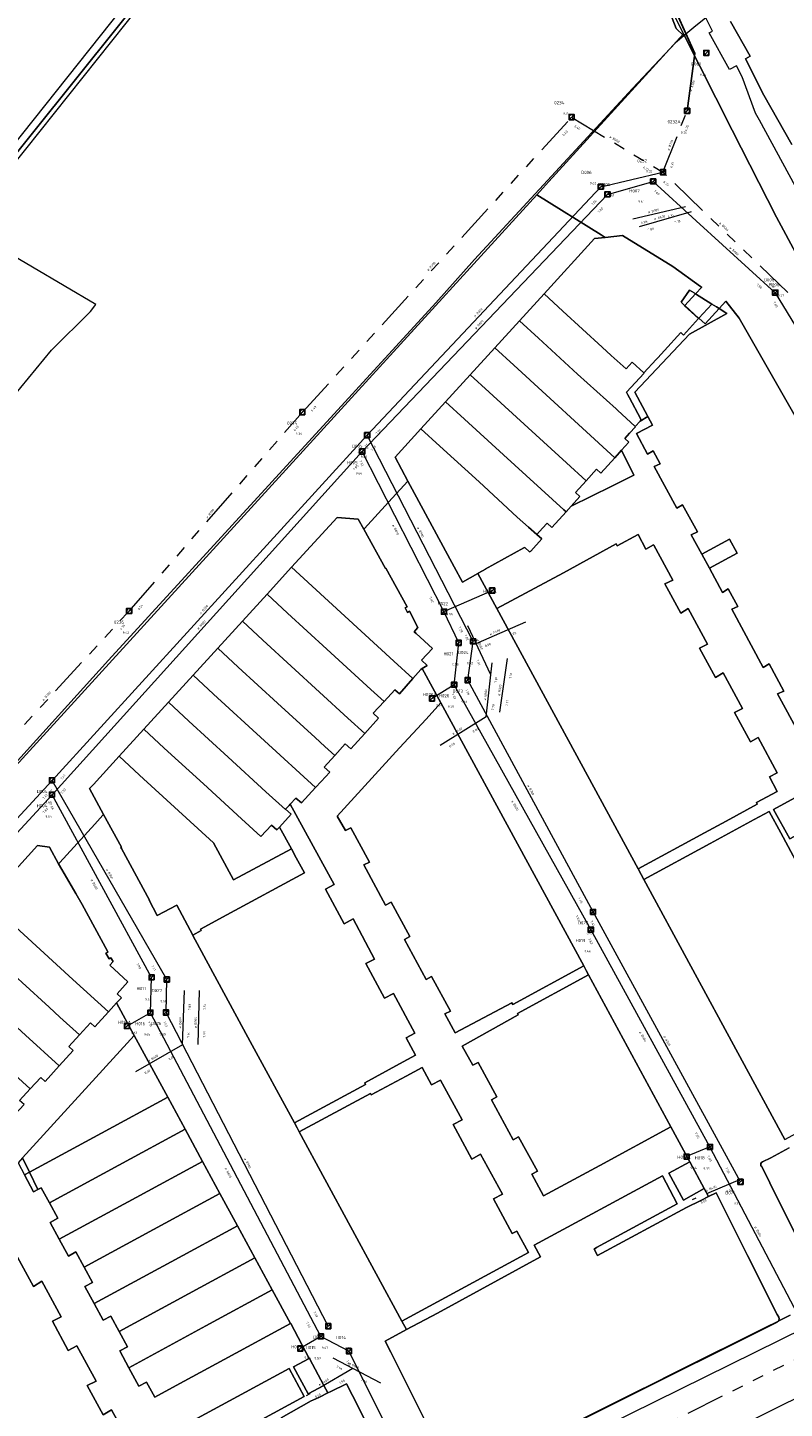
# Model space of a CAD drawing. Header units: metres. Extents: x 163628 to 167855, y 402678 to 405435.
# Tile 213 of 256: x 165188 to 165306, y 403200 to 403415. Entities that reach past the tile are written whole.
import ezdxf

# ---------------------------------------------------------------- set-up
doc = ezdxf.new("R2010")
doc.units = ezdxf.units.M
doc.linetypes.add('X-CA190022.004-UO-WHM_Riolering gemeente_NLCS_v0.2$0$RI-GWA', pattern=[18.45, 6, -1.8, 1.75, -1.8, 1.75, -1.8, 1.75, -1.8])
doc.layers.get('0').update_dxf_attribs({"lineweight": 25})
for name, color, linetype, lineweight in [('X-CA190022.004-UO-BGT_Ondergrond$0$GE_471_BTDBouwland_Vlak_GEM', 253, 'Continuous', 9), ('X-CA190022.004-UO-BGT_Ondergrond$0$GE_504_WTDWaterloop_sloot_Vlak_GEM', 253, 'Continuous', 9), ('X-CA190022.004-UO-BGT_Ondergrond$0$GE_541_OWTOever_slootkant_Vlak_GEM', 253, 'Continuous', 9), ('X-CA190022.004-UO-KAD_Percelen$0$B-WE-KG-GRENS_PERCEEL-GV', 150, 'Continuous', 9), ('X-CA190022.004-UO-WHM_Riolering gemeente - drukleidingen_v0.1$0$Riool_onder_druk_asbestcement_leidingen_300_hgml', 214, 'X-CA190022.004-UO-WHM_Riolering gemeente - drukleidingen_v0.1$0$1-200 PERSLEIDING', 25), ('X-CA190022.004-UO-WHM_Riolering gemeente_NLCS_v0.2$0$B-WE-RI-BOB-T18', 214, 'Continuous', 15), ('X-CA190022.004-UO-WHM_Riolering gemeente_NLCS_v0.2$0$B-WE-RI-DIAMETER-T18', 214, 'Continuous', 15), ('X-CA190022.004-UO-WHM_Riolering gemeente_NLCS_v0.2$0$B-WE-RI-GWA_TRANSPORTLEIDING-G', 214, 'X-CA190022.004-UO-WHM_Riolering gemeente_NLCS_v0.2$0$RI-GWA', 15), ('X-CA190022.004-UO-WHM_Riolering gemeente_NLCS_v0.2$0$B-WE-RI-HWA_TRANSPORTLEIDING-G', 214, 'X-CA190022.004-UO-WHM_Riolering gemeente_NLCS_v0.2$0$1-200 HEMELWATER', 15), ('X-CA190022.004-UO-WHM_Riolering gemeente_NLCS_v0.2$0$B-WE-RI-PUT-S', 214, 'Continuous', 15), ('X-CA190022.004-UO-WHM_Riolering gemeente_NLCS_v0.2$0$B-WE-RI-PUTDEKSELHOOGTE-T18', 214, 'Continuous', 15), ('X-CA190022.004-UO-WHM_Riolering gemeente_NLCS_v0.2$0$B-WE-RI-PUTNUMMER-T25', 214, 'Continuous', 15), ('X-CA190022.004-UO-WHM_Riolering gemeente_NLCS_v0.2$0$B-WE-RI-VWA_TRANSPORTLEIDING-G', 214, 'X-CA190022.004-UO-WHM_Riolering gemeente_NLCS_v0.2$0$1-200 VUILWATER', 15)]:
    doc.layers.add(name, color=color, linetype=linetype, lineweight=lineweight)
doc.styles.add('X-CA190022.004-UO-WHM_Riolering gemeente - drukleidingen_v0.1$0$NLCS-ISO', font='NLCS-ISO.ttf')
doc.styles.add('X-CA190022.004-UO-WHM_Riolering gemeente_NLCS_v0.2$0$NLCS-ISO', font='NLCS-ISO.ttf')
doc.styles.add('X-CA190022.004-UO-WHM_Riolering gemeente_NLCS_v0.2$0$NLCS-ISO-M200-T18', font='NLCS-ISO.ttf', dxfattribs={"height": 0.36})
doc.styles.add('X-CA190022.004-UO-WHM_Riolering gemeente_NLCS_v0.2$0$NLCS-ISO-M200-T25', font='NLCS-ISO.ttf', dxfattribs={"height": 0.5})
doc.linetypes.add('X-CA190022.004-UO-WHM_Riolering gemeente - drukleidingen_v0.1$0$1-200 PERSLEIDING', pattern='A,1.5,-0.6,["PERS",X-CA190022.004-UO-WHM_Riolering gemeente - drukleidingen_v0.1$0$NLCS-ISO,S=0.24,R=0,X=-0.5,Y=-0.12],-0.65', length=2.75)
doc.linetypes.add('X-CA190022.004-UO-WHM_Riolering gemeente_NLCS_v0.2$0$1-200 HEMELWATER', pattern='A,1.5,-0.6,["HWA",X-CA190022.004-UO-WHM_Riolering gemeente_NLCS_v0.2$0$NLCS-ISO,S=0.24,R=0,X=-0.5,Y=-0.12],-0.3', length=2.4)
doc.linetypes.add('X-CA190022.004-UO-WHM_Riolering gemeente_NLCS_v0.2$0$1-200 VUILWATER', pattern='A,1.5,-0.6,["DWA",X-CA190022.004-UO-WHM_Riolering gemeente_NLCS_v0.2$0$NLCS-ISO,S=0.24,R=0,X=-0.5,Y=-0.12],-0.3', length=2.4)

# ---------------------------------------------------------------- blocks, each defined once
blk = doc.blocks.new('X-CA190022.004-UO-WHM_Riolering gemeente_NLCS_v0.2$0$B-SRI-PUT_BETON-SO')
blk.add_line((-1.4, -1.4), (1.4, 1.4))
at = {"lineweight": -3, "flags": 128}
blk.add_lwpolyline([(2, -2), (2, 2), (-2, 2), (-2, -2)], close=True, dxfattribs=at)
at = {"lineweight": -3}
blk.add_circle((0, 0), 2, dxfattribs=at)

msp = doc.modelspace()

# ---------------------------------------------------------------- linework, layer by layer
at = {"layer": 'X-CA190022.004-UO-BGT_Ondergrond$0$GE_471_BTDBouwland_Vlak_GEM', "flags": 128}
for points in [[(165193.408, 403721.084), (165201.638, 403686.012), (165217.465, 403624.857), (165229.114, 403581.428), (165245.954, 403525.843), (165266.719, 403473.045), (165289.288, 403414.84), (165290.478, 403413.66), (165289.178, 403412.601), (165282.471, 403405.448), (165257.856, 403378.795), (165251.823, 403372.059), (165200.784, 403316.313), (165170.448, 403282.887)], [(165183.378, 403390.393), (165230.328, 403449.367), (165228.722, 403450.514), (165177.026, 403385.51)], [(165177.502, 403347.199), (165191.881, 403364.646), (165197.98, 403370.677), (165198.811, 403371.8), (165184.006, 403380.539)]]:
    msp.add_lwpolyline(points, dxfattribs=at)
at = {"layer": 'X-CA190022.004-UO-BGT_Ondergrond$0$GE_504_WTDWaterloop_sloot_Vlak_GEM', "flags": 128}
msp.add_lwpolyline([(165307.303, 403396.726), (165302.98, 403404.431), (165300.088, 403410.074), (165300.818, 403410.481), (165297.785, 403415.923)], dxfattribs=at)
at = {"layer": 'X-CA190022.004-UO-BGT_Ondergrond$0$GE_541_OWTOever_slootkant_Vlak_GEM', "flags": 128}
for points in [[(165307.904, 403390.177), (165302.274, 403400.509), (165301.657, 403401.641), (165299.584, 403407.292), (165298.683, 403409.009), (165298.677, 403409.006), (165297.625, 403408.422), (165294.461, 403414.13), (165294.974, 403414.407), (165294.914, 403414.526), (165293.934, 403416.473), (165292.062, 403414.949), (165290.478, 403413.66), (165289.288, 403414.84), (165266.719, 403473.045)], [(165297.785, 403415.923), (165300.818, 403410.481), (165300.088, 403410.074), (165302.98, 403404.431), (165307.303, 403396.726)]]:
    msp.add_lwpolyline(points, dxfattribs=at)
at = {"layer": 'X-CA190022.004-UO-KAD_Percelen$0$B-WE-KG-GRENS_PERCEEL-GV', "flags": 128}
for points in [[(165113.745, 403427.48), (165118.817, 403422.343), (165168.002, 403372.518), (165168.746, 403373.423), (165229.14, 403448.743), (165210.985, 403462.361), (165240.754, 403511.763), (165247.437, 403522.466), (165245.547, 403527.831), (165239.562, 403545.827), (165233.871, 403563.926), (165228.435, 403582.329), (165225.104, 403594.141), (165177.151, 403520.417), (165165.792, 403500.533), (165175.919, 403489.861)], [(165293.268, 403374.47), (165293.098, 403374.593), (165288.775, 403377.724), (165280.926, 403382.57), (165278.203, 403382.249), (165276.571, 403382.057), (165268.703, 403373.436), (165271.641, 403370.743), (165277.754, 403365.138), (165279.174, 403363.829), (165280.582, 403362.565), (165281.481, 403361.753), (165282.45, 403362.808), (165284.258, 403361.142), (165286.182, 403363.205), (165286.446, 403363.495), (165287.448, 403364.593), (165290.008, 403367.404), (165290.411, 403367.032), (165292.763, 403369.59), (165290.602, 403371.578), (165290.641, 403371.62), (165290.545, 403371.707), (165290.056, 403372.148), (165291.371, 403374.029), (165292.082, 403373.585), (165292.196, 403373.514), (165292.317, 403373.439)], [(165268.703, 403373.436), (165264.872, 403369.239), (165267.808, 403366.548), (165273.923, 403360.947), (165279.921, 403355.524), (165280.168, 403355.294), (165282.899, 403352.761), (165283.682, 403353.614), (165283.843, 403353.789), (165283.319, 403354.774), (165282.417, 403356.47), (165282.008, 403357.239), (165281.768, 403357.69), (165281.546, 403358.109), (165284.294, 403361.108), (165284.258, 403361.142), (165282.45, 403362.808), (165281.481, 403361.753), (165280.582, 403362.565), (165279.174, 403363.829), (165277.754, 403365.138), (165271.641, 403370.743)], [(165290.641, 403371.62), (165292.317, 403373.439), (165292.196, 403373.514), (165292.082, 403373.585), (165291.371, 403374.029), (165290.056, 403372.148), (165290.545, 403371.707)], [(165294.858, 403371.852), (165292.317, 403373.439), (165290.641, 403371.62), (165292.82, 403369.62), (165292.849, 403369.652)], [(165292.849, 403369.652), (165292.82, 403369.62), (165290.641, 403371.62), (165290.602, 403371.578), (165292.763, 403369.59), (165290.411, 403367.032), (165290.008, 403367.404), (165287.448, 403364.593), (165286.446, 403363.495), (165286.182, 403363.205), (165284.258, 403361.142), (165284.294, 403361.108), (165281.546, 403358.109), (165281.768, 403357.69), (165282.008, 403357.239), (165282.417, 403356.47), (165283.319, 403354.774), (165283.843, 403353.789), (165283.682, 403353.614), (165284.886, 403354.332), (165282.845, 403358.125), (165287.119, 403362.643), (165291.392, 403367.16), (165297.172, 403370.407), (165295.973, 403371.156), (165293.82, 403368.798)], [(165294.858, 403371.852), (165292.849, 403369.652), (165293.82, 403368.798), (165295.973, 403371.156), (165295.585, 403371.398)], [(165281.26, 403350.918), (165282.027, 403351.752), (165282.928, 403352.731), (165282.899, 403352.761), (165280.168, 403355.294), (165279.921, 403355.524), (165273.923, 403360.947), (165267.808, 403366.548), (165264.872, 403369.239), (165261.028, 403365.027), (165263.963, 403362.34), (165279.738, 403347.902), (165280.468, 403348.711), (165280.778, 403349.054), (165281.924, 403350.322)], [(165257.184, 403360.815), (165260.118, 403358.132), (165266.236, 403352.536), (165272.183, 403347.082), (165275.234, 403344.319), (165276.851, 403346.093), (165277.543, 403345.471), (165279.738, 403347.902), (165263.963, 403362.34), (165261.028, 403365.027)], [(165256.272, 403353.923), (165262.392, 403348.331), (165271.761, 403339.771), (165272.114, 403339.448), (165272.93, 403340.351), (165274.286, 403341.85), (165273.57, 403342.495), (165275.234, 403344.319), (165272.183, 403347.082), (165266.236, 403352.536), (165260.118, 403358.132), (165257.184, 403360.815), (165253.34, 403356.603)], [(165252.426, 403349.714), (165258.548, 403344.125), (165264.497, 403338.658), (165266.281, 403337.051), (165267.551, 403335.907), (165268.466, 403336.922), (165269.158, 403337.691), (165269.913, 403337.013), (165272.114, 403339.448), (165271.761, 403339.771), (165262.392, 403348.331), (165256.272, 403353.923), (165253.34, 403356.603), (165249.495, 403352.392)], [(165268.32, 403335.248), (165267.551, 403335.907), (165266.281, 403337.051), (165264.497, 403338.658), (165258.548, 403344.125), (165252.426, 403349.714), (165249.495, 403352.392), (165245.489, 403348.003), (165247.431, 403344.233), (165254.693, 403330.9), (165254.654, 403330.879), (165255.961, 403328.52), (165258.37, 403329.861), (165258.401, 403329.878), (165258.498, 403329.93), (165259.54, 403330.509), (165259.52, 403330.544), (165265.557, 403333.832), (165265.711, 403333.899), (165266.435, 403333.239), (165266.625, 403333.335)], [(165279.738, 403347.902), (165277.543, 403345.471), (165276.851, 403346.093), (165275.234, 403344.319), (165273.57, 403342.495), (165274.286, 403341.85), (165272.93, 403340.351), (165279.255, 403343.488), (165282.695, 403345.195), (165280.778, 403349.054), (165280.468, 403348.711)], [(165248.253, 403313.467), (165249.489, 403314.878), (165249.704, 403315.014), (165250.47, 403315.499), (165249.578, 403316.321), (165251.273, 403318.153), (165248.733, 403320.508), (165248.448, 403320.776), (165249.022, 403321.411), (165247.716, 403323.953), (165247.387, 403323.785), (165247.008, 403324.499), (165247.332, 403324.677), (165244.037, 403330.691), (165243.949, 403330.643), (165240.602, 403336.745), (165239.725, 403338.345), (165236.441, 403338.594), (165229.334, 403330.815), (165232.519, 403327.893), (165245.264, 403316.207)], [(165285.774, 403334.331), (165284.566, 403333.657), (165283.345, 403335.946), (165280.081, 403334.164), (165279.945, 403334.457), (165271.738, 403329.971), (165261.345, 403324.376), (165283.352, 403283.799), (165293.71, 403289.442), (165297.081, 403291.258), (165301.939, 403293.883), (165301.818, 403294.126), (165305.062, 403295.871), (165303.828, 403298.159), (165305.045, 403298.761), (165302.059, 403304.299), (165300.879, 403303.627), (165298.372, 403308.204), (165299.617, 403308.792), (165296.624, 403314.347), (165295.441, 403313.644), (165292.954, 403318.202), (165294.173, 403318.834), (165291.173, 403324.369), (165290.015, 403323.655), (165287.525, 403328.235), (165288.781, 403328.824), (165285.807, 403334.267)], [(165298.805, 403333.037), (165297.612, 403335.228), (165293.3, 403332.873), (165294.494, 403330.685)], [(165245.445, 403311.732), (165246.157, 403311.075), (165248.253, 403313.467), (165245.264, 403316.207), (165232.519, 403327.893), (165229.334, 403330.815), (165225.489, 403326.607), (165228.677, 403323.685), (165234.821, 403318.051), (165241.697, 403311.784), (165243.752, 403309.893)], [(165240.738, 403304.891), (165242.861, 403307.314), (165242.059, 403308.054), (165243.752, 403309.893), (165241.697, 403311.784), (165234.821, 403318.051), (165228.677, 403323.685), (165225.489, 403326.607), (165221.645, 403322.399), (165224.833, 403319.475), (165238.094, 403307.316)], [(165220.99, 403315.266), (165227.121, 403309.644), (165233.001, 403304.26), (165234.515, 403302.879), (165236.046, 403301.484), (165237.686, 403303.283), (165238.547, 403302.497), (165240.738, 403304.891), (165238.094, 403307.316), (165224.833, 403319.475), (165221.645, 403322.399), (165217.801, 403318.191)], [(165234.515, 403302.879), (165233.001, 403304.26), (165227.121, 403309.644), (165220.99, 403315.266), (165217.801, 403318.191), (165213.957, 403313.983), (165217.147, 403311.057), (165233.049, 403296.474), (165233.912, 403297.419), (165235.263, 403298.897), (165234.402, 403299.681), (165236.046, 403301.484)], [(165228.936, 403293.672), (165229.123, 403293.877), (165230.008, 403294.844), (165230.855, 403294.072), (165233.049, 403296.474), (165217.147, 403311.057), (165213.957, 403313.983), (165210.112, 403309.775), (165213.303, 403306.848), (165219.423, 403301.238), (165225.326, 403295.83), (165228.365, 403293.049), (165228.397, 403293.083)], [(165233.049, 403296.474), (165230.855, 403294.072), (165230.008, 403294.844), (165229.123, 403293.877), (165235.98, 403281.355), (165234.59, 403280.625), (165237.513, 403275.255), (165238.909, 403276.025), (165242.274, 403269.749), (165240.897, 403269.025), (165243.816, 403263.629), (165245.207, 403264.393), (165248.563, 403258.192), (165247.165, 403257.439), (165248.647, 403254.733), (165246.157, 403253.402), (165240.728, 403250.431), (165240.85, 403250.206), (165229.767, 403244.194), (165230.17, 403243.45), (165230.528, 403242.791), (165241.627, 403248.792), (165241.751, 403248.563), (165247.192, 403251.473), (165249.678, 403252.819), (165251.146, 403250.132), (165252.543, 403250.882), (165255.9, 403244.68), (165254.501, 403243.948), (165257.416, 403238.549), (165258.803, 403239.331), (165262.187, 403233.092), (165260.793, 403232.334), (165263.715, 403226.939), (165264.45, 403227.341), (165266.253, 403224.001), (165246.517, 403213.302), (165247.239, 403211.97), (165252.097, 403214.51), (165268.16, 403223.336), (165267.17, 403225.115), (165287.159, 403235.946), (165289.468, 403231.601), (165276.883, 403224.758), (165276.506, 403224.529), (165277.03, 403223.506), (165290.899, 403231.006), (165293.113, 403232.113), (165294.312, 403232.711), (165293.64, 403233.957), (165290.409, 403232.16), (165288.136, 403236.36), (165291.397, 403238.118), (165288.443, 403243.579), (165277.401, 403237.571), (165268.625, 403232.812), (165266.791, 403236.19), (165267.647, 403236.661), (165264.727, 403242.023), (165263.868, 403241.566), (165260.483, 403247.805), (165261.347, 403248.253), (165258.429, 403253.621), (165257.571, 403253.191), (165255.939, 403256.161), (165264.676, 403261.033), (165264.565, 403261.238), (165275.637, 403267.256), (165275.265, 403267.944), (165274.871, 403268.67), (165263.797, 403262.655), (165263.668, 403262.892), (165254.804, 403258.24), (165253.195, 403261.175), (165254.091, 403261.639), (165251.16, 403267.018), (165250.286, 403266.554), (165246.907, 403272.79), (165247.785, 403273.263), (165244.872, 403278.623), (165243.985, 403278.162), (165240.611, 403284.405), (165241.495, 403284.858), (165238.568, 403290.223), (165237.713, 403289.776), (165236.455, 403292.037), (165246.159, 403302.662), (165250.284, 403307.14), (165252.592, 403309.695), (165249.704, 403315.014), (165249.489, 403314.878), (165248.253, 403313.467), (165246.157, 403311.075), (165245.445, 403311.732), (165243.752, 403309.893), (165242.059, 403308.054), (165242.861, 403307.314), (165240.738, 403304.891), (165238.547, 403302.497), (165237.686, 403303.283), (165236.046, 403301.484), (165234.402, 403299.681), (165235.263, 403298.897), (165233.912, 403297.419)], [(165215.573, 403297.034), (165221.5, 403291.617), (165224.547, 403288.844), (165226.178, 403290.636), (165227.022, 403289.866), (165227.423, 403290.304), (165229.252, 403292.305), (165228.397, 403293.083), (165228.365, 403293.049), (165225.326, 403295.83), (165219.423, 403301.238), (165213.303, 403306.848), (165210.112, 403309.775), (165206.268, 403305.567), (165209.46, 403302.639)], [(165254.091, 403261.639), (165253.195, 403261.175), (165254.804, 403258.24), (165263.668, 403262.892), (165263.797, 403262.655), (165274.871, 403268.67), (165252.592, 403309.695), (165250.284, 403307.14), (165246.159, 403302.662), (165236.455, 403292.037), (165237.713, 403289.776), (165238.568, 403290.223), (165241.495, 403284.858), (165240.611, 403284.405), (165243.985, 403278.162), (165244.872, 403278.623), (165247.785, 403273.263), (165246.907, 403272.79), (165250.286, 403266.554), (165251.16, 403267.018)], [(165205.617, 403298.43), (165217.132, 403287.871), (165220.261, 403282.075), (165229.295, 403286.9), (165227.423, 403290.304), (165227.022, 403289.866), (165226.178, 403290.636), (165224.547, 403288.844), (165221.5, 403291.617), (165215.573, 403297.034), (165209.46, 403302.639), (165206.268, 403305.567), (165202.424, 403301.359)], [(165202.424, 403301.359), (165198.41, 403296.965), (165197.829, 403296.313), (165200.01, 403292.29), (165202.786, 403287.169), (165202.698, 403287.121), (165202.783, 403286.963), (165207.142, 403278.916), (165207.115, 403278.901), (165208.387, 403276.518), (165211.445, 403278.155), (165213.943, 403273.483), (165215.22, 403274.167), (165215.095, 403274.397), (165219.203, 403276.617), (165231.342, 403283.176), (165230.06, 403285.507), (165229.295, 403286.9), (165220.261, 403282.075), (165217.132, 403287.871), (165205.617, 403298.43)], [(165304.493, 403293.037), (165306.997, 403288.487), (165311.442, 403290.881), (165308.92, 403295.487)], [(165306.997, 403288.487), (165304.493, 403293.037), (165308.92, 403295.487), (165311.442, 403290.881)], [(165231.342, 403283.176), (165219.203, 403276.617), (165215.095, 403274.397), (165215.22, 403274.167), (165213.943, 403273.483), (165213.977, 403273.42), (165213.948, 403273.405), (165222.885, 403256.902), (165229.767, 403244.194), (165240.85, 403250.206), (165240.728, 403250.431), (165246.157, 403253.402), (165248.647, 403254.733), (165247.165, 403257.439), (165248.563, 403258.192), (165245.207, 403264.393), (165243.816, 403263.629), (165240.897, 403269.025), (165242.274, 403269.749), (165238.909, 403276.025), (165237.513, 403275.255), (165234.59, 403280.625), (165235.98, 403281.355), (165229.123, 403293.877), (165228.936, 403293.672), (165228.397, 403293.083), (165229.252, 403292.305), (165227.423, 403290.304), (165229.295, 403286.9), (165230.06, 403285.507)], [(165306.239, 403241.61), (165316.593, 403247.224), (165323.421, 403250.928), (165325.776, 403252.204), (165323.979, 403255.55), (165322.041, 403259.102), (165318.384, 403265.804), (165316.609, 403269.141), (165312.966, 403275.839), (165311.162, 403279.141), (165307.54, 403285.842), (165305.61, 403289.409), (165303.786, 403292.75), (165301.448, 403291.472), (165294.612, 403287.772), (165284.245, 403282.152)], [(165185.039, 403275.885), (165195.232, 403266.573), (165200.778, 403261.508), (165202.041, 403262.897), (165202.792, 403263.707), (165202.107, 403264.344), (165203.807, 403266.182), (165200.977, 403268.792), (165201.479, 403269.349), (165201.146, 403269.95), (165200.857, 403269.79), (165200.379, 403270.665), (165200.67, 403270.821), (165200.598, 403270.954), (165196.677, 403278.242), (165195.665, 403279.977), (165193.478, 403283.722), (165192.998, 403284.593), (165191.585, 403287.162), (165189.725, 403287.437), (165181.848, 403278.801)], [(165187.296, 403266.102), (165191.53, 403262.236), (165193.207, 403260.704), (165196.233, 403257.906), (165197.957, 403259.772), (165198.628, 403259.161), (165200.778, 403261.508), (165195.232, 403266.573), (165185.039, 403275.885), (165181.848, 403278.801), (165178.006, 403274.589), (165181.192, 403271.678)], [(165187.823, 403257.893), (165193.083, 403253.086), (165195.277, 403255.495), (165194.585, 403256.121), (165196.233, 403257.906), (165193.207, 403260.704), (165191.53, 403262.236), (165187.296, 403266.102), (165181.192, 403271.678), (165178.006, 403274.589), (165174.165, 403270.378), (165177.345, 403267.471)], [(165179.596, 403257.689), (165184.124, 403253.56), (165185.523, 403252.286), (165188.557, 403249.497), (165190.208, 403251.294), (165190.888, 403250.677), (165193.083, 403253.086), (165187.823, 403257.893), (165177.345, 403267.471), (165174.165, 403270.378), (165170.324, 403266.166), (165173.498, 403263.264)], [(165261.347, 403248.253), (165260.483, 403247.805), (165263.868, 403241.566), (165264.727, 403242.023), (165267.647, 403236.661), (165266.791, 403236.19), (165268.625, 403232.812), (165277.401, 403237.571), (165288.443, 403243.579), (165275.637, 403267.256), (165264.565, 403261.238), (165264.676, 403261.033), (165255.939, 403256.161), (165257.571, 403253.191), (165258.429, 403253.621)], [(165180.413, 403249.213), (165185.386, 403244.665), (165187.599, 403247.078), (165186.911, 403247.707), (165188.557, 403249.497), (165185.523, 403252.286), (165184.124, 403253.56), (165179.596, 403257.689), (165173.498, 403263.264), (165170.324, 403266.166), (165166.483, 403261.955), (165169.651, 403259.057)], [(165188.447, 403236.514), (165199.658, 403242.605), (165210.002, 403248.214), (165204.791, 403257.825), (165187.366, 403238.745)], [(165260.793, 403232.334), (165262.187, 403233.092), (165258.803, 403239.331), (165257.416, 403238.549), (165254.501, 403243.948), (165255.9, 403244.68), (165252.543, 403250.882), (165251.146, 403250.132), (165249.678, 403252.819), (165247.192, 403251.473), (165241.751, 403248.563), (165241.627, 403248.792), (165230.528, 403242.791), (165246.517, 403213.302), (165266.253, 403224.001), (165264.45, 403227.341), (165263.715, 403226.939)], [(165188.447, 403236.514), (165189.756, 403233.815), (165190.27, 403234.09), (165191.56, 403231.714), (165202.374, 403237.593), (165212.719, 403243.204), (165210.002, 403248.214), (165199.658, 403242.605)], [(165215.437, 403238.193), (165212.719, 403243.204), (165202.374, 403237.593), (165191.56, 403231.714), (165192.85, 403229.339), (165191.672, 403228.695), (165193.1, 403226.067), (165205.089, 403232.582)], [(165187.366, 403238.745), (165186.676, 403237.99), (165187.688, 403236.102), (165188.447, 403236.514)], [(165188.447, 403236.514), (165187.688, 403236.102), (165189.101, 403233.465), (165189.756, 403233.815)], [(165196.991, 403221.692), (165207.805, 403227.57), (165218.154, 403233.183), (165215.437, 403238.193), (165205.089, 403232.582), (165193.1, 403226.067), (165194.529, 403223.437), (165195.699, 403224.071)], [(165290.409, 403232.16), (165293.64, 403233.957), (165291.397, 403238.118), (165288.136, 403236.36)], [(165198.524, 403216.062), (165210.52, 403222.559), (165220.872, 403228.172), (165218.154, 403233.183), (165207.805, 403227.57), (165196.991, 403221.692), (165198.281, 403219.317), (165197.087, 403218.699)], [(165220.872, 403228.172), (165210.52, 403222.559), (165198.524, 403216.062), (165199.956, 403213.433), (165201.133, 403214.054), (165202.427, 403211.681), (165213.236, 403217.547), (165223.589, 403223.162)], [(165226.307, 403218.151), (165223.589, 403223.162), (165213.236, 403217.547), (165202.427, 403211.681), (165203.723, 403209.305), (165202.527, 403208.665), (165203.956, 403206.034), (165215.952, 403212.536)], [(165211.328, 403203.235), (165218.795, 403207.289), (165229.154, 403212.902), (165226.307, 403218.151), (165215.952, 403212.536), (165203.956, 403206.034), (165205.511, 403203.171), (165206.693, 403203.797), (165207.999, 403201.428)], [(165256.751, 403189.17), (165254.912, 403188.255), (165254.898, 403188.248), (165254.949, 403188.145), (165305.018, 403213.142), (165305.155, 403213.255), (165303.111, 403212.23), (165289.641, 403205.53), (165284.821, 403203.12), (165283.921, 403202.68), (165275.121, 403198.29), (165265.601, 403193.56), (165261.651, 403191.59)], [(165232.088, 403207.488), (165229.628, 403206.179), (165231.885, 403201.944), (165234.362, 403203.283), (165232.097, 403207.471)]]:
    msp.add_lwpolyline(points, close=True, dxfattribs=at)
for points in [[(165151.126, 403261.366), (165239.736, 403358.432), (165267.542, 403388.892), (165269.448, 403390.98), (165290.437, 403413.971), (165289.849, 403415.131), (165282.612, 403430.211), (165275.829, 403445.408), (165270.53, 403457.47), (165270.672, 403461.17), (165264.137, 403477.261), (165258.311, 403492.307), (165252.741, 403507.313), (165243.914, 403504.084), (165240.754, 403511.763), (165210.985, 403462.361), (165229.14, 403448.743), (165168.746, 403373.423)], [(165289.849, 403415.131), (165290.437, 403413.971), (165298.035, 403398.976), (165304.929, 403385.422), (165311.594, 403373.014), (165319.072, 403359.358), (165334.389, 403333.106), (165348.945, 403310.015), (165358.956, 403294.981), (165370.229, 403279.339), (165389.646, 403253.78), (165409.439, 403267.972), (165380.324, 403308.883), (165365.125, 403332.382), (165352.931, 403352.321), (165340.316, 403374.163), (165327.179, 403398.389), (165315.853, 403419.769)], [(165311.594, 403373.014), (165304.929, 403385.422), (165298.035, 403398.976), (165290.437, 403413.971), (165269.448, 403390.98), (165267.542, 403388.892), (165277.581, 403382.637), (165278.203, 403382.249), (165280.926, 403382.57), (165288.775, 403377.724), (165293.098, 403374.593), (165293.268, 403374.47), (165292.317, 403373.439), (165294.858, 403371.852), (165295.585, 403371.398), (165295.973, 403371.156), (165297.044, 403372.328), (165299.113, 403369.658), (165317.591, 403337.366)], [(165181.848, 403278.801), (165189.725, 403287.437), (165191.585, 403287.162), (165192.998, 403284.593), (165193.161, 403284.772), (165198.631, 403290.78), (165199.9, 403292.17), (165200.01, 403292.29), (165197.829, 403296.313), (165198.41, 403296.965), (165202.424, 403301.359), (165206.268, 403305.567), (165210.112, 403309.775), (165213.957, 403313.983), (165217.801, 403318.191), (165221.645, 403322.399), (165225.489, 403326.607), (165229.334, 403330.815), (165236.441, 403338.594), (165239.725, 403338.345), (165240.602, 403336.745), (165240.703, 403336.856), (165244.451, 403340.96), (165247.431, 403344.233), (165245.489, 403348.003), (165249.495, 403352.392), (165253.34, 403356.603), (165257.184, 403360.815), (165261.028, 403365.027), (165264.872, 403369.239), (165268.703, 403373.436), (165276.571, 403382.057), (165278.203, 403382.249), (165277.581, 403382.637), (165267.542, 403388.892), (165239.736, 403358.432), (165151.126, 403261.366)], [(165317.591, 403337.366), (165299.113, 403369.658), (165297.044, 403372.328), (165295.973, 403371.156), (165297.172, 403370.407), (165291.392, 403367.16), (165287.119, 403362.643), (165282.845, 403358.125), (165284.886, 403354.332), (165285.609, 403352.988), (165283.09, 403351.674), (165284.808, 403348.478), (165285.722, 403348.996), (165286.819, 403346.966), (165285.865, 403346.528), (165289.391, 403340.016), (165290.303, 403340.57), (165292.6, 403336.339), (165291.65, 403335.895), (165293.3, 403332.873), (165297.612, 403335.228), (165298.805, 403333.037), (165294.494, 403330.685), (165296.528, 403326.912), (165297.424, 403327.436), (165298.902, 403324.707), (165297.946, 403324.284), (165302.844, 403315.198), (165303.77, 403315.758), (165306.077, 403311.5), (165305.1, 403311.066), (165308.572, 403304.687)], [(165308.572, 403304.687), (165305.1, 403311.066), (165306.077, 403311.5), (165303.77, 403315.758), (165302.844, 403315.198), (165297.946, 403324.284), (165298.902, 403324.707), (165297.424, 403327.436), (165296.528, 403326.912), (165294.494, 403330.685), (165293.3, 403332.873), (165291.65, 403335.895), (165292.6, 403336.339), (165290.303, 403340.57), (165289.391, 403340.016), (165285.865, 403346.528), (165286.819, 403346.966), (165285.722, 403348.996), (165284.808, 403348.478), (165283.09, 403351.674), (165285.609, 403352.988), (165284.886, 403354.332), (165283.682, 403353.614), (165282.899, 403352.761), (165282.928, 403352.731), (165282.027, 403351.752), (165281.26, 403350.918), (165281.924, 403350.322), (165280.778, 403349.054), (165282.695, 403345.195), (165279.255, 403343.488), (165272.93, 403340.351), (165272.114, 403339.448), (165269.913, 403337.013), (165269.158, 403337.691), (165268.466, 403336.922), (165267.551, 403335.907), (165268.32, 403335.248), (165266.625, 403333.335), (165266.435, 403333.239), (165265.711, 403333.899), (165265.557, 403333.832), (165259.52, 403330.544), (165259.54, 403330.509), (165258.498, 403329.93), (165258.401, 403329.878), (165258.37, 403329.861), (165261.345, 403324.376), (165271.738, 403329.971), (165279.945, 403334.457), (165280.081, 403334.164), (165283.345, 403335.946), (165284.566, 403333.657), (165285.774, 403334.331), (165285.807, 403334.267), (165288.781, 403328.824), (165287.525, 403328.235), (165290.015, 403323.655), (165291.173, 403324.369), (165294.173, 403318.834), (165292.954, 403318.202), (165295.441, 403313.644), (165296.624, 403314.347), (165299.617, 403308.792), (165298.372, 403308.204), (165300.879, 403303.627), (165302.059, 403304.299), (165305.045, 403298.761), (165303.828, 403298.159), (165305.062, 403295.871), (165301.818, 403294.126), (165301.939, 403293.883), (165297.081, 403291.258), (165293.71, 403289.442), (165283.352, 403283.799), (165283.83, 403282.918), (165284.245, 403282.152), (165294.612, 403287.772), (165301.448, 403291.472), (165303.786, 403292.75), (165305.61, 403289.409), (165307.54, 403285.842)], [(165306.239, 403241.61), (165284.245, 403282.152), (165283.83, 403282.918), (165283.352, 403283.799), (165261.345, 403324.376), (165258.37, 403329.861), (165255.961, 403328.52), (165254.654, 403330.879), (165254.693, 403330.9), (165247.431, 403344.233), (165244.451, 403340.96), (165240.703, 403336.856), (165240.602, 403336.745), (165243.949, 403330.643), (165244.037, 403330.691), (165247.332, 403324.677), (165247.008, 403324.499), (165247.387, 403323.785), (165247.716, 403323.953), (165249.022, 403321.411), (165248.448, 403320.776), (165248.733, 403320.508), (165251.273, 403318.153), (165249.578, 403316.321), (165250.47, 403315.499), (165249.704, 403315.014), (165252.592, 403309.695), (165274.871, 403268.67), (165275.265, 403267.944), (165275.637, 403267.256), (165288.443, 403243.579), (165291.397, 403238.118), (165293.64, 403233.957), (165294.312, 403232.711), (165295.52, 403233.313), (165297.36, 403229.646), (165300.411, 403223.536), (165305.023, 403214.324), (165305.299, 403213.889), (165305.333, 403213.676), (165305.293, 403213.465), (165305.224, 403213.324), (165305.155, 403213.255), (165305.504, 403213.43), (165307.081, 403214.22)], [(165250.622, 403196.835), (165247.862, 403202.332), (165247.339, 403203.371), (165244.817, 403208.438), (165243.897, 403210.171), (165247.239, 403211.97), (165246.517, 403213.302), (165230.528, 403242.791), (165230.17, 403243.45), (165229.767, 403244.194), (165222.885, 403256.902), (165213.948, 403273.405), (165213.977, 403273.42), (165213.943, 403273.483), (165211.445, 403278.155), (165208.387, 403276.518), (165207.115, 403278.901), (165207.142, 403278.916), (165202.783, 403286.963), (165202.698, 403287.121), (165202.786, 403287.169), (165200.01, 403292.29), (165199.9, 403292.17), (165198.631, 403290.78), (165193.161, 403284.772), (165192.998, 403284.593), (165193.478, 403283.722), (165195.665, 403279.977), (165196.677, 403278.242), (165200.598, 403270.954), (165200.67, 403270.821), (165200.379, 403270.665), (165200.857, 403269.79), (165201.146, 403269.95), (165201.479, 403269.349), (165200.977, 403268.792), (165203.807, 403266.182), (165202.107, 403264.344), (165202.792, 403263.707), (165202.041, 403262.897), (165204.791, 403257.825), (165210.002, 403248.214), (165212.719, 403243.204), (165215.437, 403238.193), (165218.154, 403233.183), (165220.872, 403228.172), (165223.589, 403223.162), (165226.307, 403218.151), (165229.154, 403212.902), (165229.197, 403212.925), (165232.088, 403207.488), (165232.097, 403207.471), (165234.362, 403203.283), (165235, 403202.104), (165235.435, 403202.338), (165237.897, 403203.543), (165239.749, 403199.889), (165247.002, 403185.312)], [(165187.366, 403238.745), (165204.791, 403257.825), (165202.041, 403262.897), (165200.778, 403261.508), (165198.628, 403259.161), (165197.957, 403259.772), (165196.233, 403257.906), (165194.585, 403256.121), (165195.277, 403255.495), (165193.083, 403253.086), (165190.888, 403250.677), (165190.208, 403251.294), (165188.557, 403249.497), (165186.911, 403247.707)], [(165308.427, 403225.79), (165305.147, 403232.321), (165302.633, 403237.378), (165302.517, 403237.516), (165302.468, 403237.689), (165302.495, 403237.867), (165302.593, 403238.018), (165302.744, 403238.115), (165304.056, 403238.764), (165306.932, 403240.332)], [(165306.932, 403240.332), (165304.056, 403238.764), (165302.744, 403238.115), (165302.593, 403238.018), (165302.495, 403237.867), (165302.468, 403237.689), (165302.517, 403237.516), (165302.633, 403237.378), (165305.147, 403232.321), (165308.427, 403225.79)], [(165227.716, 403198.226), (165232.377, 403200.855), (165232.659, 403200.977), (165233.662, 403201.424), (165235, 403202.104), (165234.362, 403203.283), (165231.885, 403201.944), (165229.628, 403206.179), (165232.088, 403207.488), (165229.197, 403212.925), (165229.154, 403212.902), (165218.795, 403207.289), (165211.328, 403203.235), (165207.999, 403201.428), (165206.693, 403203.797), (165205.511, 403203.171), (165203.956, 403206.034), (165202.527, 403208.665), (165203.723, 403209.305), (165202.427, 403211.681), (165201.133, 403214.054), (165199.956, 403213.433), (165198.524, 403216.062), (165197.087, 403218.699), (165198.281, 403219.317), (165196.991, 403221.692), (165195.699, 403224.071), (165194.529, 403223.437), (165193.1, 403226.067), (165191.672, 403228.695), (165192.85, 403229.339), (165191.56, 403231.714), (165190.27, 403234.09), (165189.756, 403233.815), (165189.101, 403233.465), (165187.688, 403236.102)], [(165275.121, 403198.29), (165283.921, 403202.68), (165284.821, 403203.12), (165289.641, 403205.53), (165303.111, 403212.23), (165305.155, 403213.255), (165305.224, 403213.324), (165305.293, 403213.465), (165305.333, 403213.676), (165305.299, 403213.889), (165305.023, 403214.324), (165300.411, 403223.536), (165297.36, 403229.646), (165295.52, 403233.313), (165294.312, 403232.711), (165293.113, 403232.113), (165290.899, 403231.006), (165277.03, 403223.506), (165276.506, 403224.529), (165276.883, 403224.758), (165289.468, 403231.601), (165287.159, 403235.946), (165267.17, 403225.115), (165268.16, 403223.336), (165252.097, 403214.51), (165247.239, 403211.97), (165243.897, 403210.171), (165244.817, 403208.438), (165247.339, 403203.371), (165247.862, 403202.332), (165250.622, 403196.835)], [(165182.51, 403178.977), (165192.832, 403184.545), (165200.903, 403188.909), (165204.232, 403190.73), (165202.954, 403193.101), (165204.414, 403193.699), (165201.246, 403199.458), (165199.934, 403198.686), (165197.457, 403203.254), (165198.837, 403203.944), (165195.833, 403209.456), (165194.5, 403208.706), (165192.019, 403213.289), (165193.383, 403213.968), (165190.379, 403219.5), (165189.066, 403218.71), (165186.591, 403223.287)], [(165186.591, 403223.287), (165189.066, 403218.71), (165190.379, 403219.5), (165193.383, 403213.968), (165192.019, 403213.289), (165194.5, 403208.706), (165195.833, 403209.456), (165198.837, 403203.944), (165197.457, 403203.254), (165199.934, 403198.686), (165201.246, 403199.458), (165204.414, 403193.699), (165202.954, 403193.101), (165204.232, 403190.73), (165200.903, 403188.909), (165192.832, 403184.545), (165182.51, 403178.977)], [(165307.081, 403214.22), (165305.504, 403213.43), (165305.155, 403213.255), (165305.018, 403213.142), (165254.949, 403188.145)], [(165206.599, 403193.817), (165228.959, 403205.925), (165231.303, 403201.544), (165213.99, 403192.125)], [(165213.99, 403192.125), (165231.303, 403201.544), (165228.959, 403205.925), (165206.599, 403193.817)], [(165247.002, 403185.312), (165239.749, 403199.889), (165237.897, 403203.543), (165235.435, 403202.338), (165235, 403202.104), (165233.662, 403201.424), (165232.659, 403200.977), (165232.377, 403200.855), (165227.716, 403198.226)]]:
    msp.add_lwpolyline(points, dxfattribs=at)
at = {"layer": 'X-CA190022.004-UO-WHM_Riolering gemeente - drukleidingen_v0.1$0$Riool_onder_druk_asbestcement_leidingen_300_hgml', "flags": 128}
msp.add_lwpolyline([(165291.008, 403401.984), (165292.192, 403410.944), (165287.52, 403421.344), (165282.848, 403431.744), (165272.96, 403456.896), (165247.456, 403525.152), (165240.448, 403545.92), (165235.488, 403560.8), (165224.96, 403597.472), (165217.056, 403630.144), (165210, 403658.432), (165203.616, 403684.992), (165194.416, 403723.424), (165189.792, 403742.08), (165189.376, 403744.128)], dxfattribs=at)
at = {"layer": 'X-CA190022.004-UO-WHM_Riolering gemeente_NLCS_v0.2$0$B-WE-RI-GWA_TRANSPORTLEIDING-G'}
for p, q in [((165231.008, 403355.008), (165272.992, 403400.992)), ((165272.992, 403400.992), (165287.232, 403392.416)), ((165287.232, 403392.416), (165291.008, 403401.984)), ((165306.688, 403373.664), (165287.232, 403392.416)), ((165204, 403324), (165231.008, 403355.008)), ((165180, 403297.984), (165204, 403324)), ((165294.56, 403240.448), (165290.912, 403238.944)), ((165299.552, 403235.456), (165291.76, 403232.208)), ((165233.904, 403210.912), (165230.672, 403209.024)), ((165312.976, 403209.856), (165254.256, 403180.416)), ((165238.896, 403205.888), (165231.592, 403201.656))]:
    msp.add_line(p, q, dxfattribs=at)
at = {"layer": 'X-CA190022.004-UO-WHM_Riolering gemeente_NLCS_v0.2$0$B-WE-RI-HWA_TRANSPORTLEIDING-G'}
for p, q in [((165278.576, 403388.96), (165285.712, 403390.976)), ((165240.336, 403348.864), (165278.576, 403388.96)), ((165283.568, 403383.968), (165291.69, 403386.265)), ((165304.736, 403373.632), (165333.536, 403326.144)), ((165191.968, 403295.36), (165240.336, 403348.864)), ((165253.088, 403323.904), (165240.336, 403348.864)), ((165253.088, 403323.904), (165260.608, 403327.2)), ((165255.376, 403319.04), (165253.088, 403323.904)), ((165260.384, 403314.048), (165256.783, 403321.682)), ((165258.096, 403318.912), (165265.831, 403322.29)), ((165254.672, 403312.512), (165255.376, 403319.04)), ((165259.664, 403307.52), (165260.576, 403315.911)), ((165254.672, 403312.512), (165251.232, 403310.368)), ((165275.984, 403274.336), (165254.672, 403312.512)), ((165259.664, 403307.52), (165252.498, 403303.059)), ((165142.736, 403241.728), (165191.968, 403295.36)), ((165207.504, 403266.88), (165191.968, 403295.36)), ((165294.56, 403240.448), (165275.984, 403274.336)), ((165207.312, 403261.376), (165207.504, 403266.88)), ((165212.304, 403256.384), (165212.611, 403264.819)), ((165207.312, 403261.376), (165203.664, 403259.296)), ((165233.904, 403210.912), (165207.312, 403261.376)), ((165212.304, 403256.384), (165204.993, 403252.163)), ((165309.376, 403212.224), (165294.56, 403240.448)), ((165288.096, 403191.424), (165341.312, 403217.856)), ((165238.272, 403208.608), (165233.904, 403210.912)), ((165309.376, 403212.224), (165250.864, 403183.456)), ((165250.864, 403183.456), (165238.272, 403208.608)), ((165243.264, 403203.616), (165235.786, 403207.531))]:
    msp.add_line(p, q, dxfattribs=at)
at = {"layer": 'X-CA190022.004-UO-WHM_Riolering gemeente_NLCS_v0.2$0$B-WE-RI-HWA_TRANSPORTLEIDING-G', "flags": 128}
msp.add_lwpolyline([(165304.736, 403373.632), (165292.416, 403384.832), (165285.712, 403390.976)], dxfattribs=at)
at = {"layer": 'X-CA190022.004-UO-WHM_Riolering gemeente_NLCS_v0.2$0$B-WE-RI-VWA_TRANSPORTLEIDING-G'}
for p, q in [((165277.552, 403390.144), (165287.232, 403392.416)), ((165241.104, 403351.424), (165277.552, 403390.144)), ((165282.544, 403385.152), (165290.765, 403387.063)), ((165191.968, 403297.6), (165241.104, 403351.424)), ((165257.632, 403319.264), (165241.104, 403351.424)), ((165256.784, 403313.216), (165257.632, 403319.264)), ((165261.776, 403308.224), (165262.965, 403316.58)), ((165276.336, 403277.088), (165256.784, 403313.216)), ((165140.464, 403241.76), (165191.968, 403297.6)), ((165209.872, 403266.56), (165191.968, 403297.6)), ((165299.312, 403235.008), (165276.336, 403277.088)), ((165209.744, 403261.408), (165209.872, 403266.56)), ((165214.752, 403256.416), (165214.949, 403264.854)), ((165235.04, 403212.512), (165209.744, 403261.408))]:
    msp.add_line(p, q, dxfattribs=at)

# ---------------------------------------------------------------- block references
at = {"layer": 'X-CA190022.004-UO-WHM_Riolering gemeente_NLCS_v0.2$0$B-WE-RI-PUT-S', "xscale": 0.2, "yscale": 0.2, "zscale": 0.2}
for p in [(165294, 403411.008), (165291.008, 403401.984), (165272.992, 403400.992), (165287.232, 403392.416), (165277.552, 403390.144), (165278.576, 403388.96), (165285.712, 403390.976), (165304.736, 403373.632), (165231.008, 403355.008), (165241.104, 403351.424), (165240.336, 403348.864), (165260.608, 403327.2), (165204, 403324), (165253.088, 403323.904), (165255.376, 403319.04), (165257.632, 403319.264), (165254.672, 403312.512), (165256.784, 403313.216), (165251.232, 403310.368), (165191.968, 403297.6), (165191.968, 403295.36), (165276.336, 403277.088), (165275.984, 403274.336), (165207.504, 403266.88), (165209.872, 403266.56), (165207.312, 403261.376), (165209.744, 403261.408), (165203.664, 403259.296), (165294.56, 403240.448), (165290.912, 403238.944), (165299.312, 403235.008), (165235.04, 403212.512), (165233.904, 403210.912), (165230.672, 403209.024), (165238.272, 403208.608)]:
    msp.add_blockref('X-CA190022.004-UO-WHM_Riolering gemeente_NLCS_v0.2$0$B-SRI-PUT_BETON-SO', p, dxfattribs=at)

# ---------------------------------------------------------------- texts
at = {"layer": 'X-CA190022.004-UO-WHM_Riolering gemeente_NLCS_v0.2$0$B-WE-RI-BOB-T18', "style": 'X-CA190022.004-UO-WHM_Riolering gemeente_NLCS_v0.2$0$NLCS-ISO-M200-T18'}
for s, rotation, p in [('6.40', 47.5978, (165271.775, 403398.028)), ('6.40', 328.8857, (165273.374, 403399.49)), ('6.35', 68.5324, (165290.919, 403398.786)), ('6.37', 68.5324, (165288.656, 403393.031)), ('6.37', 328.8857, (165284.08, 403393.036)), ('7.80', 317.5441, (165285.78, 403389.426)), ('6.33', 316.069, (165287.26, 403390.855)), ('7.04', 46.7402, (165276.281, 403387.206)), ('7.80', 46.37, (165277.282, 403386.014)), ('6.31', 13.084, (165288.072, 403385.308)), ('7.78', 15.7953, (165289.083, 403384.385)), ('6.98', 13.084, (165283.864, 403384.33)), ('7.80', 15.7953, (165284.926, 403383.209)), ('7.80', 317.6797, (165301.772, 403374.846)), ('6.40', 316.069, (165303.763, 403374.974)), ('7.80', 301.2315, (165304.37, 403372.109)), ('6.48', 47.5978, (165232.554, 403355.07)), ('6.48', 48.9403, (165229.845, 403352)), ('7.20', 46.7402, (165242.665, 403351.477)), ('7.20', 47.6026, (165239.886, 403348.458)), ('7.19', 297.2019, (165240.635, 403349.949)), ('7.85', 46.37, (165241.895, 403348.887)), ('7.85', 47.8615, (165239.13, 403345.872)), ('7.82', 297.0837, (165239.862, 403347.37)), ('6.54', 48.9403, (165205.552, 403324.107)), ('7.82', 297.0837, (165250.75, 403326.105)), ('6.54', 47.2858, (165202.759, 403321.034)), ('7.38', 297.2019, (165255.3, 403321.453)), ('7.82', 23.591, (165263.503, 403320.073)), ('7.82', 295.236, (165256.258, 403320.218)), ('8.00', 23.591, (165259.544, 403318.344)), ('7.81', 295.236, (165258.101, 403316.311)), ('7.31', 81.8882, (165263.629, 403313.435)), ('7.38', 298.4307, (165256.337, 403311.729)), ('7.81', 83.7862, (165261.343, 403312.789)), ('7.82', 299.1804, (165254.247, 403311.023)), ('7.37', 81.8882, (165263.02, 403309.158)), ('7.78', 83.7862, (165260.876, 403308.494)), ('8.00', 31.8822, (165257.681, 403304.992)), ('8.00', 31.8822, (165254.013, 403302.707)), ('7.41', 47.6026, (165193.514, 403297.661)), ('7.41', 47.3106, (165190.72, 403294.623)), ('7.41', 299.9909, (165191.558, 403296.087)), ('7.90', 47.8615, (165193.514, 403295.448)), ('7.88', 47.4553, (165190.728, 403292.401)), ('7.88', 298.6321, (165191.522, 403293.877)), ('7.45', 298.4307, (165273.946, 403279.244)), ('7.83', 299.1804, (165273.57, 403276.463)), ('7.45', 298.6395, (165275.892, 403275.607)), ('7.83', 298.7397, (165275.545, 403272.856)), ('7.89', 298.6321, (165205.114, 403269.013)), ('7.51', 299.9909, (165207.426, 403268.626)), ('7.89', 87.9048, (165213.601, 403261.76)), ('7.51', 88.6511, (165215.978, 403261.809)), ('7.53', 297.3533, (165209.279, 403259.938)), ('7.91', 297.7793, (165206.85, 403259.904)), ('7.91', 87.9048, (165213.443, 403257.443)), ('7.53', 88.6511, (165215.877, 403257.49)), ('8.00', 29.9786, (165210.238, 403253.923)), ('8.00', 29.9786, (165206.496, 403251.761)), ('7.85', 298.7397, (165292.164, 403242.59)), ('7.89', 297.6962, (165294.098, 403238.975)), ('7.58', 298.6395, (165296.922, 403237.147)), ('8.00', 22.6064, (165293.199, 403231.616)), ('8.00', 22.6064, (165297.186, 403233.28)), ('7.90', 297.7793, (165231.55, 403213.076)), ('7.69', 297.3533, (165232.705, 403214.712)), ('7.90', 332.347, (165236.25, 403206.047)), ('7.90', 296.617, (165237.78, 403207.134)), ('7.90', 30.0656, (165236.833, 403203.423)), ('7.90', 332.347, (165240.078, 403204.044)), ('8.00', 30.0656, (165233.095, 403201.256))]:
    msp.add_text(s, height=0.36, rotation=rotation, dxfattribs=at).set_placement(p)
at = {"layer": 'X-CA190022.004-UO-WHM_Riolering gemeente_NLCS_v0.2$0$B-WE-RI-DIAMETER-T18', "style": 'X-CA190022.004-UO-WHM_Riolering gemeente_NLCS_v0.2$0$NLCS-ISO-M200-T18'}
for s, rotation, p in [('ø A300', 71.5578, (165291.684, 403405.001)), ('ø B300', 328.8857, (165278.834, 403397.834)), ('ø B700', 68.5324, (165288.221, 403395.751)), ('ø B300', 13.084, (165284.95, 403386.019)), ('ø B600', 15.7953, (165285.93, 403384.948)), ('ø B500', 316.069, (165295.963, 403384.422)), ('ø B600', 317.6797, (165297.543, 403380.586)), ('ø B300', 47.5978, (165250.646, 403376.961)), ('ø B300', 46.7402, (165257.96, 403369.777)), ('ø B600', 46.37, (165258.079, 403367.896)), ('ø B300', 48.9403, (165216.17, 403338.43)), ('ø B600', 297.0837, (165244.978, 403337.378)), ('ø B300', 297.2019, (165248.883, 403336.981)), ('ø B300', 47.6026, (165215.181, 403323.471)), ('ø B600', 47.8615, (165214.801, 403321.065)), ('ø P400', 23.591, (165260.304, 403320.204)), ('ø B600', 295.236, (165258.138, 403319.513)), ('ø B300', 81.8882, (165261.837, 403310.781)), ('ø B300', 47.2858, (165190.64, 403309.969)), ('ø B600', 83.7862, (165259.64, 403310.078)), ('ø B400', 31.8822, (165254.496, 403304.657)), ('ø B300', 298.4307, (165266.03, 403296.786)), ('ø B600', 299.1804, (165263.557, 403294.372)), ('ø B300', 299.9909, (165200.344, 403283.681)), ('ø B600', 298.6321, (165197.973, 403282.077)), ('ø B600', 87.9048, (165212.097, 403258.933)), ('ø B300', 88.6511, (165214.511, 403258.962)), ('ø B600', 298.7397, (165283.508, 403258.354)), ('ø B300', 298.6395, (165287.29, 403257.681)), ('ø B400', 29.9786, (165207.043, 403253.694)), ('ø B300', 297.3533, (165221.904, 403238.608)), ('ø B600', 297.7793, (165218.864, 403237.127)), ('ø B400', 22.6064, (165293.989, 403233.463)), ('ø B600', 297.6962, (165301.463, 403227.971)), ('ø B600', 332.347, (165238.176, 403206.619)), ('ø B400', 30.0656, (165233.639, 403203.19))]:
    msp.add_text(s, height=0.36, rotation=rotation, dxfattribs=at).set_placement(p)
at = {"layer": 'X-CA190022.004-UO-WHM_Riolering gemeente_NLCS_v0.2$0$B-WE-RI-PUTDEKSELHOOGTE-T18', "style": 'X-CA190022.004-UO-WHM_Riolering gemeente_NLCS_v0.2$0$NLCS-ISO-M200-T18'}
for s, p in [('8.25', (165292.987, 403407.43)), ('9.35', (165271.64, 403401.4)), ('9.56', (165289.987, 403398.43)), ('9.55', (165284.584, 403392.342)), ('9.62', (165275.842, 403390.53)), ('9.61', (165278.742, 403388.646)), ('9.61', (165283.351, 403387.648)), ('9.55', (165304.33, 403373.792)), ('9.57', (165305.112, 403373.02)), ('9.36', (165229.987, 403351.43)), ('9.62', (165240.097, 403347.86)), ('9.64', (165239.327, 403345.28)), ('9.55', (165253.462, 403323.31)), ('9.42', (165202.987, 403320.43)), ('9.52', (165256.627, 403315.69)), ('9.55', (165254.367, 403315.48)), ('9.61', (165255.767, 403309.65)), ('9.63', (165251.84, 403309.127)), ('9.60', (165253.657, 403308.95)), ('9.66', (165190.947, 403294.02)), ('9.64', (165190.947, 403291.8)), ('9.52', (165275.317, 403273.53)), ('9.46', (165274.967, 403270.78)), ('9.64', (165206.497, 403263.31)), ('9.60', (165208.857, 403262.98)), ('9.63', (165204.28, 403258.037)), ('9.65', (165206.297, 403257.82)), ('9.65', (165208.737, 403257.85)), ('9.64', (165291.52, 403236.993)), ('9.33', (165293.547, 403236.89)), ('9.31', (165298.297, 403231.44)), ('9.67', (165234.027, 403208.95)), ('9.59', (165237.594, 403208.889)), ('9.64', (165231.31, 403207.43)), ('9.59', (165232.887, 403207.33))]:
    msp.add_text(s, height=0.36, dxfattribs=at).set_placement(p)
at = {"layer": 'X-CA190022.004-UO-WHM_Riolering gemeente_NLCS_v0.2$0$B-WE-RI-PUTNUMMER-T25', "style": 'X-CA190022.004-UO-WHM_Riolering gemeente_NLCS_v0.2$0$NLCS-ISO-M200-T25'}
for s, p in [('P001', (165291.627, 403409.03)), ('0234', (165270.28, 403403)), ('0232A', (165287.947, 403400.03)), ('0232', (165283.224, 403393.942)), ('D006', (165274.482, 403392.13)), ('H006', (165277.382, 403390.246)), ('H007', (165281.991, 403389.247)), ('D008', (165302.97, 403375.392)), ('H008', (165303.752, 403374.62)), ('0235', (165228.627, 403353.03)), ('D005', (165238.737, 403349.46)), ('H005', (165237.967, 403346.88)), ('H022A', (165259.17, 403326.843)), ('H022', (165252.102, 403324.91)), ('0236', (165201.627, 403322.03)), ('H021', (165253.007, 403317.08)), ('D024', (165255.267, 403317.29)), ('D023', (165254.407, 403311.25)), ('H020A', (165249.8, 403310.727)), ('H020', (165252.297, 403310.55)), ('D004', (165189.587, 403295.62)), ('H004', (165189.587, 403293.4)), ('D022', (165273.957, 403275.13)), ('H019', (165273.607, 403272.38)), ('H017', (165205.137, 403264.91)), ('D027', (165207.497, 403264.58)), ('H016A', (165202.24, 403259.637)), ('H016', (165204.937, 403259.42)), ('D026', (165207.377, 403259.45)), ('H018A', (165289.48, 403238.593)), ('H018', (165292.187, 403238.49)), ('D021', (165296.937, 403233.04)), ('D025', (165232.667, 403210.55)), ('H014', (165236.234, 403210.49)), ('H015A', (165229.27, 403209.03)), ('H015', (165231.527, 403208.93))]:
    msp.add_text(s, height=0.5, dxfattribs=at).set_placement(p)

doc.saveas('drawing.dxf')
